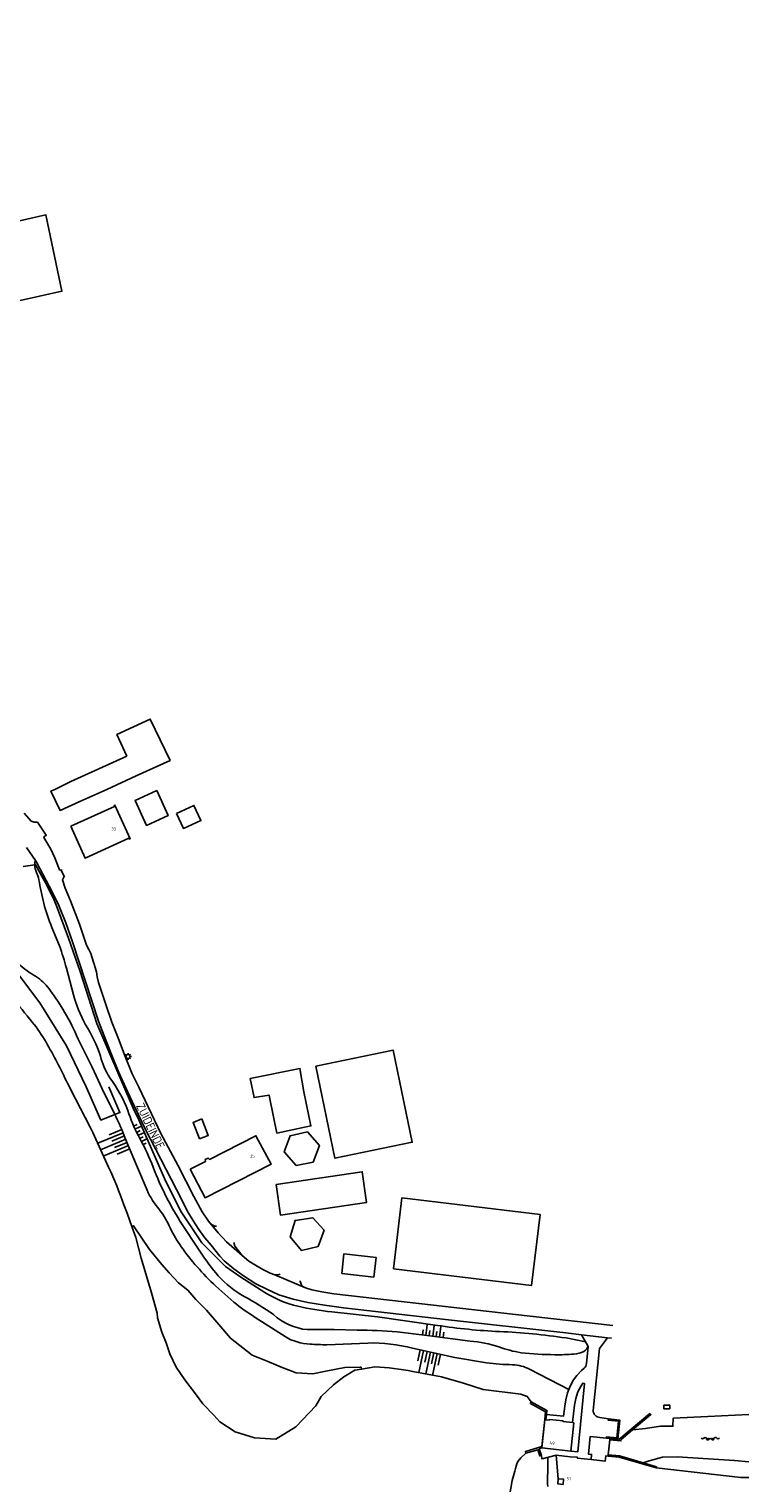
# Model space of a CAD drawing. Header units: millimetres. Extents: x 149344 to 154519, y 463794 to 476271.
# Tile 38 of 70: x 150017 to 150224, y 468300 to 468719. Entities that reach past the tile are written whole.
import ezdxf
from ezdxf.enums import TextEntityAlignment as Align

# ---------------------------------------------------------------- set-up
doc = ezdxf.new("R2010")
doc.units = ezdxf.units.MM
doc.header["$LTSCALE"] = 4
doc.layers.get('0').update_dxf_attribs({"color": 252, "linetype": 'CONTINUOUS'})
for name, color, linetype in [('Gebouw', 252, 'CONTINUOUS'), ('Huisnummer', 252, 'CONTINUOUS'), ('Straatnaam', 252, 'CONTINUOUS'), ('symbool talud', 252, 'CONTINUOUS'), ('symbool water', 252, 'CONTINUOUS'), ('Topografie', 252, 'CONTINUOUS')]:
    doc.layers.add(name, color=color, linetype=linetype)
doc.styles.add('ISO', font='ISO')

# ---------------------------------------------------------------- blocks, each defined once
blk = doc.blocks.new('water6')
at = {"linetype": 'Continuous'}
for centre, start, end in [((0.16, 1.47), 129.7446, 230.2554), ((-0.47, 2.22), 309.7446, 50.2554), ((-0.47, 0.72), 309.7446, 50.2554), ((0.49, 0), 129.7446, 230.2554), ((-0.14, 0.75), 309.7446, 50.2554), ((0.16, -1.51), 129.7446, 230.2554), ((-0.47, -0.76), 309.7446, 50.2554), ((-0.47, -2.26), 309.7446, 50.2554), ((-0.14, -0.75), 309.7446, 50.2554)]:
    blk.add_arc(centre, 0.488, start, end, dxfattribs=at)
blk = doc.blocks.new('talud')
for p, q in [((0, 0.75), (0.5, 0.75)), ((0, 0.5), (1, 0.5)), ((0, 0.25), (0.5, 0.25)), ((0, 0), (1, 0)), ((0, -0.25), (0.5, -0.25)), ((0, -0.5), (1, -0.5)), ((0, -0.75), (0.5, -0.75))]:
    blk.add_line(p, q)
blk = doc.blocks.new('lichtmast')
for p, q in [((-0.6, 0), (-1, 0)), ((-0.71, 0.71), (-0.42, 0.42)), ((0, 0.6), (0, 1)), ((0.42, 0.42), (0.71, 0.71)), ((0.6, 0), (1, 0)), ((-0.42, -0.42), (-0.71, -0.71)), ((0, -0.6), (0, -1)), ((0.42, -0.42), (0.71, -0.71))]:
    blk.add_line(p, q)
blk.add_circle((0, 0), 0.6)
blk = doc.blocks.new('schk')
for p, q in [((0.86, 0.56), (-0.86, 0.56)), ((-0.86, 0.56), (-0.86, -0.56)), ((0.86, -0.56), (0.86, 0.56)), ((-0.86, -0.56), (0.86, -0.56))]:
    blk.add_line(p, q)
at = {"linetype": 'Continuous', "style": 'ISO', "flags": 10}
blk.add_attdef('CAI', text='', height=0.8, dxfattribs=at).set_placement((0, 0.1), align=Align.MIDDLE_CENTER)

msp = doc.modelspace()

# ---------------------------------------------------------------- linework, layer by layer
at = {"layer": 'Gebouw'}
for points in [[(150008.81, 468661.27), (150008.56, 468662.29), (150021.61, 468665.22), (150026.24, 468643.27), (150013.38, 468640.39), (150013.11, 468641.63)], [(150047.55, 468503.84), (150057.35, 468508.32), (150051.63, 468520.23), (150042.06, 468515.82), (150044.93, 468509.59)], [(150044.93, 468509.59), (150028.78, 468502.24)], [(150047.55, 468503.84), (150039.12, 468500)], [(150031.4, 468496.48), (150025.7, 468493.92), (150023.06, 468499.45), (150024.2, 468500)], [(150024.2, 468500), (150028.78, 468502.24)], [(150039.12, 468500), (150031.4, 468496.48)], [(150053.54, 468499.63), (150056.79, 468492.44), (150050.58, 468489.64), (150047.33, 468496.83), (150053.54, 468499.63)], [(150028.76, 468489.37), (150041.39, 468495.09), (150041.26, 468495.39), (150041.46, 468495.48), (150045.86, 468485.77), (150045.66, 468485.68), (150045.52, 468485.97), (150032.89, 468480.24), (150028.76, 468489.37)], [(150059.21, 468493.08), (150064.22, 468495.37), (150066.21, 468491.03), (150061.2, 468488.74), (150059.21, 468493.08)], [(150099.3, 468420.41), (150121.56, 468424.99), (150127.04, 468398.46), (150104.79, 468393.88), (150099.3, 468420.41)], [(150086.07, 468410.94), (150085.83, 468412.07), (150081.55, 468411.33), (150080.44, 468416.84), (150094.73, 468419.7), (150095.88, 468412.97)], [(150095.88, 468412.97), (150097.9, 468403.17), (150088.09, 468401.14), (150086.07, 468410.94)], [(150065.83, 468399.48), (150063.97, 468404.2), (150066.45, 468405.18)], [(150065.83, 468399.48), (150068.32, 468400.46), (150066.45, 468405.18)], [(150063.1, 468390.72), (150067.56, 468392.99), (150067.42, 468393.48), (150068.32, 468393.93), (150068.66, 468393.55), (150082.08, 468400.37), (150086.42, 468392.15), (150067.45, 468382.51), (150063.1, 468390.72)], [(150090.21, 468395.7), (150091.91, 468400.35), (150096.91, 468401.44), (150100.36, 468397.58), (150098.54, 468392.72), (150093.61, 468391.82), (150090.21, 468395.7)], [(150087.92, 468386.3), (150112.65, 468389.99), (150113.9, 468381.18), (150089.17, 468377.48), (150087.92, 468386.3)], [(150121.64, 468362.04), (150124.07, 468382.46), (150163.85, 468377.73), (150161.42, 468357.31), (150121.64, 468362.04)], [(150091.94, 468371.25), (150093.33, 468376.01), (150098.45, 468376.77), (150101.67, 468373.21), (150100, 468368.51), (150095.14, 468367.37), (150091.94, 468371.25)], [(150116.01, 468359.67), (150106.75, 468360.75), (150107.41, 468366.39), (150116.67, 468365.31), (150116.01, 468359.67)], [(150164.37, 468310.53), (150165.19, 468318.68)], [(150165.19, 468318.68), (150165.51, 468318.65)], [(150165.51, 468318.65), (150166.49, 468318.54)], [(150166.51, 468318.75), (150166.49, 468318.54)], [(150166.51, 468318.75), (150170.48, 468318.34)], [(150173.17, 468317.84), (150170.46, 468318.12), (150170.48, 468318.34)], [(150172.75, 468309.65), (150173.57, 468317.8)], [(150173.57, 468317.8), (150173.17, 468317.84)], [(150172.75, 468309.65), (150164.37, 468310.53)], [(150170.46, 468300.06), (150168.92, 468300.26), (150169.1, 468301.7)]]:
    msp.add_lwpolyline(points, dxfattribs=at)
at = {"layer": 'Topografie'}
for p, q in [((150026.04, 468476.76), (150026.87, 468474.92)), ((150087.46, 468360.33), (150096.31, 468356.6)), ((150169.1, 468301.7), (150168.51, 468308.5))]:
    msp.add_line(p, q, dxfattribs=at)
for points in [[(149803.55, 469263.61, 0), (149802.36, 469256.22, 0.000009)], [(149845.41, 468683.12, -0.000002), (149843.83, 468688.84, -0.000004)], [(150018.58, 468479.55, 0.059575), (150018.42, 468478.3)], [(150018.42, 468478.3, 0.108395), (150018.89, 468476.09, -0.065225), (150019.61, 468474.01, 0.021819), (150021, 468467.23, 0.038112), (150023.36, 468460.25), (150025.5, 468454.97, -0.026512), (150027.5, 468448.57), (150029.58, 468440.89, 0.062722), (150032.96, 468432.44, -0.062282), (150037.34, 468423.23, 0.081616), (150040, 468417.05, -0.069943), (150045.2, 468407.64, 0.04147), (150048.22, 468400.35, -0.027688), (150052.06, 468392.41, 0.052811), (150060.28, 468375.71), (150066.11, 468366.88, 0.042393), (150071.21, 468360.09, 0.080175), (150078.72, 468354.08, -0.029807), (150087.16, 468348.89, 0.162651), (150096.86, 468344.57), (150104.62, 468344.57), (150111.24, 468344.44, -0.019982), (150122.75, 468343.93), (150132.17, 468342.81), (150143.71, 468341.28, -0.056607), (150152.01, 468339.64, 0.051823), (150158.38, 468337.95, 0.027339), (150168.11, 468337.37, 0.025136), (150173.6, 468337.53, 0.108569), (150176.49, 468338.33, 0.237595), (150177.6, 468339.94)], [(150041.46, 468406.44), (150037.85, 468413.85), (150034.88, 468420.09), (150030.86, 468428.16, 0.031341), (150027, 468435.93, 0.025722), (150022.89, 468442.08, 0.096378), (150019.21, 468445.85, -0.035645), (150014.38, 468449.21, 0.024114), (150010.4, 468452.28, -0.014732), (150009.04, 468453.2)], [(150005.82, 468447.44, -0.005065), (150017.7, 468433.02, -0.039066), (150021.64, 468427.27, -0.020396), (150027.82, 468415.45), (150030.09, 468411.01), (150034.36, 468402.8), (150035.08, 468401.31), (150039.66, 468391.29, -0.023197), (150044.09, 468380.44), (150045, 468378.04), (150045.09, 468377.8), (150046.36, 468374.29)], [(150172.12, 468327.36), (150160.83, 468333.21, 0.102874), (150155.93, 468334.49, -0.028376), (150148.46, 468335), (150139.36, 468336.6), (150127.13, 468339.23, 0.071865), (150114.3, 468340.73), (150102.51, 468340.25, -0.024743), (150097.66, 468340.41, -0.124971), (150090.46, 468342.56), (150081.85, 468348.09, -0.027016), (150075.69, 468352.51), (150070.52, 468357.05, -0.023292), (150065.13, 468362.65, -0.026848), (150060.56, 468368.44, -0.043058), (150057.45, 468373.69, 0.05788), (150054.33, 468379.04, -0.074906), (150050.73, 468384.73), (150047.72, 468391.93), (150044.36, 468399.87, 0.025765), (150041.71, 468405.92), (150041.46, 468406.44)], [(150112.41, 468333.25), (150116.33, 468333.85, -0.038609), (150127.21, 468332.57), (150135.52, 468330.97), (150141.78, 468329.14), (150147.44, 468327.4), (150158.32, 468326.03), (150160.18, 468325.33), (150161.32, 468323.81)], [(150144.7, 468270.81, 0.069599), (150147.9, 468276.12, 0.03079), (150150.24, 468282.81, -0.036565), (150152.86, 468290.36, 0.064424), (150155.05, 468296.76), (150155.87, 468301.15, -0.038072), (150157.43, 468306.61), (150158.28, 468307.7), (150159.8, 468309.02)], [(150166.09, 468307.83, -0.02817), (150166, 468302.65, 0.048128), (150166.12, 468299.45, -0.084908)]]:
    msp.add_lwpolyline(points, format="xyb", dxfattribs=at)
for points in [[(150026.04, 468476.76), (150025.52, 468476.82), (150024.15, 468480.27), (150023.01, 468482.82), (150021.89, 468484.72), (150021, 468486.17), (150021.2, 468486.48), (150021.73, 468486.81), (150019.19, 468490.56), (150018.19, 468490.52), (150017.4, 468490.81), (150015.32, 468493.17)], [(150016, 468483.3), (150018.58, 468479.55)], [(150018.58, 468479.55), (150018.9, 468479.09), (150023.55, 468470.34), (150025.33, 468466.61), (150027.38, 468461.59), (150029.27, 468456.13), (150036.75, 468433.34), (150038.84, 468427.88), (150040.86, 468422.79), (150042.58, 468418.52), (150045.07, 468413.11), (150047.12, 468408.77), (150050.32, 468402.13), (150060.61, 468382.07), (150062.31, 468378.76), (150063.89, 468376.02), (150065.59, 468373.36), (150067.37, 468370.97), (150069.15, 468368.85), (150071.71, 468365.7), (150072.96, 468364.38), (150075.72, 468362.08), (150078.5, 468360.02), (150082.07, 468357.76), (150085.18, 468356.17), (150088.66, 468354.61), (150092.8, 468353.32), (150096.98, 468352.42), (150101.83, 468351.59), (150107.26, 468350.88), (150114.03, 468350.12), (150136.64, 468347.48), (150171.29, 468343.61), (150175.75, 468343.1)], [(150026.34, 468476.73), (150026.04, 468476.76)], [(150026.98, 468475.12), (150026.87, 468474.92)], [(150046.36, 468374.29), (150047.53, 468371.04), (150049.04, 468365.12), (150051.98, 468355.2), (150053.66, 468349.28), (150053.72, 468347.96), (150055, 468343.84), (150056.25, 468340.8), (150057.32, 468337.6), (150059.08, 468333.79), (150061.64, 468330.17), (150064.7, 468326.08), (150066.76, 468323.23), (150069.95, 468319.96), (150071.64, 468318.08), (150076.11, 468315.16), (150081.68, 468313.44), (150087.84, 468313.05), (150093.52, 468316.64), (150099.28, 468322.65), (150100.8, 468325.31), (150104.4, 468328.67), (150107.37, 468331.04), (150110.54, 468332.96), (150112.41, 468333.25)], [(150070.71, 468374.35), (150070.21, 468374.32), (150069.5, 468374.68), (150068.37, 468375.79)], [(150078.12, 468365.86), (150075.99, 468368.63), (150075.67, 468369.6)], [(150078.12, 468365.86), (150080.06, 468364.31), (150081.93, 468363.13), (150084.1, 468361.88), (150086.14, 468360.8), (150087.46, 468360.33)], [(150087.46, 468360.33), (150088.33, 468360.33), (150089.04, 468360.53)], [(150096.31, 468356.6), (150095.42, 468357.1), (150095.08, 468357.69), (150094.79, 468358.48), (150094.78, 468358.59)], [(150175.75, 468343.1), (150183.31, 468342.24)], [(150177.6, 468339.94), (150175.75, 468343.1)], [(150172.12, 468327.36), (150172.48, 468328.29), (150173.5, 468330.1), (150174.43, 468331.36), (150175.82, 468332.81), (150176.55, 468333.53), (150176.81, 468333.79), (150177.02, 468334.09), (150177.16, 468334.44), (150177.23, 468334.8), (150177.72, 468339.73), (150177.6, 468339.94)], [(150165.19, 468318.68), (150165.44, 468320.92), (150161.06, 468323.32), (150161.32, 468323.81)], [(150161.32, 468323.81), (150165.82, 468321.35), (150165.69, 468320.2)], [(150165.69, 468320.2), (150170.62, 468319.73), (150170.96, 468322.57), (150171.26, 468324.39), (150171.73, 468326.35), (150172.12, 468327.36)], [(150165.69, 468320.2), (150165.51, 468318.65)], [(150190.44, 468315.71), (150195.76, 468320.14), (150195.48, 468320.44), (150186.55, 468313), (150186.24, 468313.04)], [(150164.4, 468310.96), (150165.19, 468318.68)], [(150165.19, 468318.68), (150165.51, 468318.65)], [(150165.51, 468318.65), (150166.49, 468318.54), (150166.51, 468318.75), (150170.48, 468318.34), (150170.46, 468318.12), (150173.17, 468317.84)], [(150173.17, 468317.84), (150173.57, 468317.8), (150172.75, 468309.65)], [(150183.52, 468318.91), (150183.49, 468318.52), (150186.45, 468318.2), (150185.98, 468313.46), (150183.01, 468313.74), (150182.95, 468313.37)], [(150186.24, 468313.04), (150186.81, 468318.56), (150183.52, 468318.91)], [(150183.91, 468312.86), (150187.12, 468312.55), (150187.2, 468313.01), (150190.44, 468315.71)], [(150164.4, 468310.96), (150159.64, 468309.52), (150159.8, 468309.02)], [(150164.39, 468310.55), (150164.36, 468310.55), (150164.4, 468310.96)], [(150182.95, 468313.37), (150178.31, 468313.84), (150177.78, 468308.79), (150178.66, 468308.69), (150178.53, 468307.18)], [(150182.95, 468313.37), (150183.95, 468313.27)], [(150183.91, 468312.86), (150183.47, 468308.59)], [(150183.95, 468313.27), (150183.91, 468312.86)], [(150186.24, 468313.04), (150183.95, 468313.27)], [(150164.39, 468310.55), (150163.61, 468310.29), (150164.22, 468308.4), (150164.14, 468308.37)], [(150164.14, 468308.37), (150164.44, 468307.38), (150168.51, 468308.5)], [(150172.75, 468309.65), (150164.39, 468310.55)], [(150178.53, 468307.18), (150182.59, 468306.72), (150182.76, 468308.26), (150183.43, 468308.19)], [(150183.47, 468308.59), (150183.43, 468308.19)], [(150197.29, 468304.78), (150186.65, 468307.86), (150183.43, 468308.19)], [(150183.47, 468308.59), (150186.75, 468308.25), (150193.51, 468306.26)], [(150193.51, 468306.26), (150197.41, 468305.11), (150197.29, 468304.78)]]:
    msp.add_lwpolyline(points, dxfattribs=at)
at = {"layer": 'Topografie', "flags": 128}
for points in [[(150018.42, 468478.3), (150015.1, 468477.85)], [(150068.37, 468375.79), (150066.6, 468378.42), (150064.18, 468382.89), (150059.57, 468391.84), (150054.73, 468401.04), (150048.32, 468414.31), (150046.48, 468418.18), (150044.45, 468423.15), (150042.48, 468428.24), (150040.58, 468433.04), (150038.83, 468438.11), (150036.73, 468444.48), (150036.33, 468446.08), (150036.17, 468447.54), (150034.58, 468452.74), (150034.01, 468453.93), (150033.26, 468455.14), (150031.26, 468461.24), (150028.73, 468467.88), (150027.14, 468471.53), (150026.37, 468473.98), (150026.87, 468474.92)], [(150041.46, 468406.44), (150037.43, 468404.87), (150033.24, 468414.46), (150027.55, 468426.24), (150019.89, 468438.57), (150012.57, 468448.29), (150009.04, 468453.2)], [(150039.7, 468414.41), (150042.93, 468407.02), (150041.46, 468406.44)], [(150112.41, 468333.25), (150112.34, 468333.74), (150112.06, 468333.77), (150107.63, 468333.67), (150102.22, 468332.63), (150098.48, 468331.85), (150093.63, 468332.15), (150089.61, 468333.65), (150085.34, 468335.47), (150081.01, 468337.25), (150074.75, 468342.13), (150071.34, 468346.07), (150067.8, 468350.15), (150064.78, 468353.22), (150062.43, 468355.89), (150059.78, 468358.03), (150057.05, 468360.88), (150055.02, 468363.29), (150051.44, 468367.66), (150046.83, 468374.46), (150046.36, 468374.29)], [(150078.12, 468365.86), (150073.61, 468369.83), (150071.19, 468372.38), (150068.37, 468375.79)], [(150096.31, 468356.6), (150098.19, 468356.05), (150101.07, 468355.49), (150104.5, 468354.83), (150161.04, 468348.48), (150184.83, 468345.75)], [(150183.31, 468342.24), (150184.46, 468342.11)], [(150172.75, 468309.65), (150174.76, 468309.45), (150176.65, 468329.06), (150176.14, 468329.14), (150175.66, 468328.39), (150175.17, 468327.57), (150174.74, 468326.66), (150174.42, 468325.74), (150174.15, 468324.76), (150173.93, 468323.81), (150173.75, 468322.83), (150173.17, 468317.84)], [(150223.98, 468320.14), (150212.11, 468319.61), (150202.12, 468319.07), (150202.08, 468316.79), (150198.56, 468316.76), (150194.2, 468316.17), (150190.44, 468315.71)], [(150159.8, 468309.02), (150163.22, 468310.04), (150163.78, 468308.25), (150164.14, 468308.37)], [(150168.51, 468308.5), (150172.51, 468308.03), (150174.6, 468307.86), (150174.54, 468307.59), (150178.53, 468307.18)], [(150193.51, 468306.26), (150195.23, 468306.84), (150199.09, 468307.85), (150203.29, 468307.95), (150219.8, 468306.95), (150223.98, 468306.51)], [(150223.98, 468302.04), (150221.66, 468302.01), (150197.29, 468304.78)], [(150170.46, 468300.06), (150170.64, 468301.54), (150169.1, 468301.7)]]:
    msp.add_lwpolyline(points, dxfattribs=at)
for points in [[(150176.92, 468341.11), (150171.32, 468342.17, 0.027575), (150152.17, 468344.03, -0.027465), (150134.33, 468345.79), (150117.1, 468348.25), (150103.93, 468349.69, -0.034409), (150094.17, 468351.29, -0.085936), (150084.65, 468355.29), (150077.69, 468359.71), (150073.26, 468362.78), (150066.49, 468369.54), (150060.52, 468378.42), (150056.15, 468387.19), (150048, 468405.78), (150046.97, 468407.61), (150043.44, 468415.84), (150036.23, 468432.61), (150031.47, 468447.61), (150028.1, 468457.16), (150024.64, 468466.53), (150023.76, 468468.64), (150021.41, 468473.29), (150018.62, 468478.33), (150018.42, 468478.3)], [(150183.31, 468342.24), (150181, 468339.15), (150179.17, 468321.29), (150179.18, 468320.92), (150179.29, 468320.56), (150179.47, 468320.23), (150179.7, 468319.94, 0.165043), (150181.01, 468319.34), (150183.52, 468318.91)]]:
    msp.add_lwpolyline(points, format="xyb", dxfattribs=at)

# ---------------------------------------------------------------- block references
at = {"layer": 'symbool talud', "yscale": 4}
for p, xscale, zscale, rotation in [((150048.29, 468400.51), 1.89117025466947, 1.89117025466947, 25.585281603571), ((150044.6, 468399.37), 7.879139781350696, 7.879139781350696, 202.7058108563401), ((150132.96, 468342.68), 3.047912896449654, 3.047912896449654, 82.90768223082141), ((150132.29, 468338.12), 6.433416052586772, 6.433416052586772, 257.8682109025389)]:
    msp.add_blockref('talud', p, dxfattribs=dict(at, xscale=xscale, zscale=zscale, rotation=rotation))
at = {"layer": 'symbool water', "rotation": 270.193771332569}
msp.add_blockref('water6', (150212.86, 468313.22), dxfattribs=at)
at = {"layer": 'Topografie', "linetype": 'Continuous'}
for name, p in [('lichtmast', (150045.26, 468423.15)), ('schk', (150200.31, 468322.33))]:
    msp.add_blockref(name, p, dxfattribs=at)

# ---------------------------------------------------------------- texts
at = {"layer": 'Huisnummer', "style": 'ISO'}
for s, p in [('33', (150040.42, 468488.15)), ('35', (150080.31, 468394.05))]:
    msp.add_text(s, height=0.9, dxfattribs=at).set_placement(p)
for s, rotation, p in [('49', 353.976, (150166.52, 468311.57)), ('51', 354.1469, (150171.45, 468301.3))]:
    msp.add_text(s, height=0.9, rotation=rotation, dxfattribs=at).set_placement(p)
at = {"layer": 'Straatnaam', "style": 'ISO'}
msp.add_text('ZUIDEINDE', height=2.5, rotation=296.0328, dxfattribs=at).set_placement((150046.77, 468408.65), align=Align.BOTTOM_LEFT)

doc.saveas('drawing.dxf')
